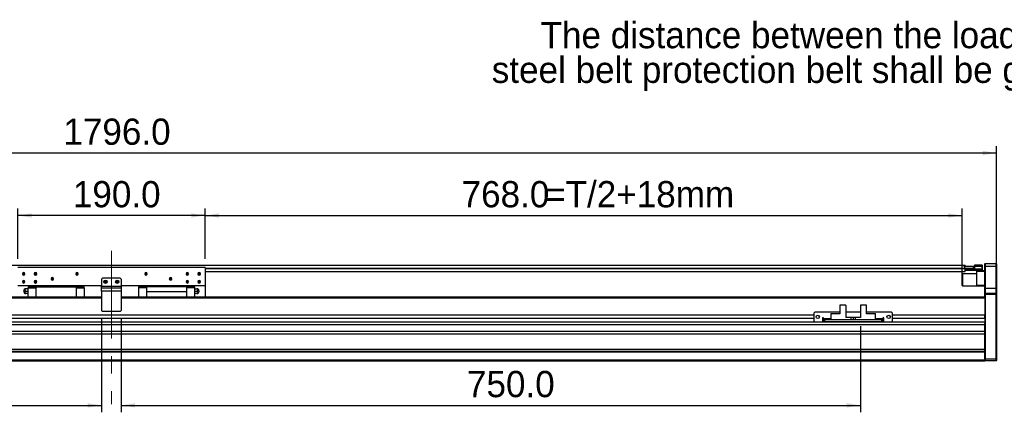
# Model space of a CAD drawing. Header units: millimetres. Extents: x 35 to 2905, y 35 to 2044.
# Tile 3 of 5: x 1023 to 2022, y 902 to 1299. Entities that reach past the tile are written whole.
import ezdxf

# ---------------------------------------------------------------- set-up
doc = ezdxf.new("R2010")
doc.units = ezdxf.units.MM
doc.header["$LTSCALE"] = 7
doc.linetypes.add('CENTERX2', pattern=[20.32, 12.7, -2.54, 2.54, -2.54])
doc.layers.add('DIMNS', color=7, linetype='Continuous')
doc.styles.add('SLDTEXTSTYLE8', font='txt')
doc.dimstyles.new('SLDDIMSTYLE0', dxfattribs={"dimtxt": 26.6, "dimasz": 14, "dimexe": 0, "dimexo": 0.0625, "dimgap": 6.65, "dimtad": 2, "dimdec": 1, "dimrnd": 1e-09, "dimzin": 4, "dimdsep": 46, "dimtxsty": 'SLDTEXTSTYLE8', "dimsah": 1, "dimcen": 0.09, "dimadec": 0, "dimazin": 1, "dimtfac": 1, "dimtdec": 1, "dimtofl": 0, "dimtmove": 0, "dimatfit": 3, "dimfxl": 0, "dimfrac": 2, "dimtolj": 1, "dimtzin": 12, "dimarcsym": 0})

# ---------------------------------------------------------------- blocks, each defined once
blk = doc.blocks.new('_D')
at = {"layer": 'DIMNS'}
for p, q in [((218.37, 1029.76), (218.37, 1171.37)), ((2014.37, 1029.76), (2014.37, 1171.37)), ((218.37, 1164.37), (2014.37, 1164.37))]:
    blk.add_line(p, q, dxfattribs=at)
for points in [[(218.37, 1164.37), (232.37, 1162.27), (232.37, 1166.47)], [(2014.37, 1164.37), (2000.37, 1166.47), (2000.37, 1162.27)]]:
    blk.add_solid(points, dxfattribs=at)
at = {"layer": 'DIMNS', "insert": (1067.66, 1199.27), "char_height": 26.6, "attachment_point": 1, "style": 'SLDTEXTSTYLE8'}
blk.add_mtext('1796.0', dxfattribs=at)
blk = doc.blocks.new('_D_2')
at = {"layer": 'DIMNS'}
for p, q in [((1211.37, 1057.26), (1211.37, 1108)), ((1211.37, 1101), (1979.37, 1101)), ((1979.37, 1041.76), (1979.37, 1108))]:
    blk.add_line(p, q, dxfattribs=at)
for points in [[(1211.37, 1101), (1225.37, 1098.9), (1225.37, 1103.1)], [(1979.37, 1101), (1965.37, 1103.1), (1965.37, 1098.9)]]:
    blk.add_solid(points, dxfattribs=at)
at = {"layer": 'DIMNS', "char_height": 26.6, "attachment_point": 1, "style": 'SLDTEXTSTYLE8'}
for s, insert in [('768.0', (1471.61, 1135.91)), ('=T/2+18mm', (1556.36, 1135.91))]:
    blk.add_mtext(s, dxfattribs=dict(at, insert=insert))
blk = doc.blocks.new('_D_3')
at = {"layer": 'DIMNS'}
for p, q in [((1021.37, 1057.26), (1021.37, 1108)), ((1211.37, 1101), (1021.37, 1101)), ((1211.37, 1057.26), (1211.37, 1108))]:
    blk.add_line(p, q, dxfattribs=at)
for points in [[(1021.37, 1101), (1035.37, 1098.9), (1035.37, 1103.1)], [(1211.37, 1101), (1197.37, 1103.1), (1197.37, 1098.9)]]:
    blk.add_solid(points, dxfattribs=at)
at = {"layer": 'DIMNS', "insert": (1077.27, 1135.91), "char_height": 26.6, "attachment_point": 1, "style": 'SLDTEXTSTYLE8'}
blk.add_mtext('190.0', dxfattribs=at)
blk = doc.blocks.new('_D_4')
at = {"layer": 'DIMNS'}
for p, q in [((1106.37, 995.98), (1106.37, 901.62)), ((356.37, 988.82), (356.37, 901.62)), ((356.37, 908.62), (1106.37, 908.62))]:
    blk.add_line(p, q, dxfattribs=at)
for points in [[(356.37, 908.62), (370.37, 906.52), (370.37, 910.72)], [(1106.37, 908.62), (1092.37, 910.72), (1092.37, 906.52)]]:
    blk.add_solid(points, dxfattribs=at)
at = {"layer": 'DIMNS', "insert": (660.62, 943.52), "char_height": 26.6, "attachment_point": 1, "style": 'SLDTEXTSTYLE8'}
blk.add_mtext('750.0', dxfattribs=at)
blk = doc.blocks.new('_D_5')
at = {"layer": 'DIMNS'}
for p, q in [((1126.37, 995.98), (1126.37, 901.62)), ((1876.37, 988.82), (1876.37, 901.62)), ((1126.37, 908.62), (1876.37, 908.62))]:
    blk.add_line(p, q, dxfattribs=at)
for points in [[(1126.37, 908.62), (1140.37, 906.52), (1140.37, 910.72)], [(1876.37, 908.62), (1862.37, 910.72), (1862.37, 906.52)]]:
    blk.add_solid(points, dxfattribs=at)
at = {"layer": 'DIMNS', "insert": (1477.07, 943.52), "char_height": 26.6, "attachment_point": 1, "style": 'SLDTEXTSTYLE8'}
blk.add_mtext('750.0', dxfattribs=at)
blk = doc.blocks.new('SW_NOTE_4')
at = {"layer": 'DIMNS', "color": 0, "char_height": 26.6, "attachment_point": 2, "style": 'SLDTEXTSTYLE8'}
for s, insert in [('The distance between the load plate and the ', (-409.29, 48.97)), ('steel belt protection belt shall be greater than 4mm', (-409.4, 13.8))]:
    blk.add_mtext(s, dxfattribs=dict(at, insert=insert))

msp = doc.modelspace()

# ---------------------------------------------------------------- linework, layer by layer
at = {"color": 7, "linetype": 'Continuous', "lineweight": 25}
for p, q in [((251.37, 1050.72), (1982.37, 1050.72)), ((1981.37, 1049.37), (1981.37, 1049.57)), ((1981.37, 1049.57), (1981.87, 1049.57)), ((1981.87, 1049.57), (1981.87, 1047.57)), ((1981.87, 1049.57), (1990.87, 1049.57)), ((1982.37, 1049.57), (1982.37, 1050.72)), ((1990.87, 1047.57), (1990.87, 1049.57)), ((1990.87, 1049.57), (1991.37, 1049.57)), ((1991.37, 1049.57), (1991.37, 1047.57)), ((1992.37, 1050.87), (1999.57, 1050.87)), ((1992.37, 1049.37), (1992.37, 1050.87)), ((1992.37, 1047.07), (1992.37, 1049.37)), ((1999.57, 1049.37), (1992.37, 1049.37)), ((1999.57, 1049.37), (1999.57, 1050.87)), ((1999.87, 1050.57), (1999.57, 1050.87)), ((1999.57, 1046.87), (1999.57, 1049.37)), ((1999.87, 1049.37), (1999.57, 1049.37)), ((1999.87, 1050.57), (1999.87, 1049.37)), ((1999.87, 1049.37), (1999.87, 1046.87)), ((2002.67, 1052.37), (2002.37, 1052.07)), ((2002.37, 1049.37), (2002.37, 1052.07)), ((2002.67, 1049.37), (2002.37, 1049.37)), ((2002.37, 1027.37), (2002.37, 1049.37)), ((2002.67, 1052.37), (2002.67, 1049.37)), ((2002.67, 1052.37), (2014.07, 1052.37)), ((2002.67, 1049.37), (2002.67, 1027.37)), ((2014.07, 1049.37), (2002.67, 1049.37)), ((2014.07, 1049.37), (2014.07, 1052.37)), ((2014.07, 1052.37), (2014.37, 1052.07)), ((2014.07, 1027.37), (2014.07, 1049.37)), ((2014.07, 1049.37), (2014.37, 1049.37)), ((2014.37, 1052.07), (2014.37, 1049.37)), ((2014.37, 1049.37), (2014.37, 1027.37)), ((1211.37, 1048.37), (1021.37, 1048.37)), ((1027.37, 1041.87), (1026.12, 1041.87)), ((1027.37, 1041.87), (1028.62, 1041.87)), ((1039.37, 1041.87), (1038.12, 1041.87)), ((1039.37, 1041.87), (1040.62, 1041.87)), ((1081.37, 1041.87), (1080.12, 1041.87)), ((1081.37, 1041.87), (1082.62, 1041.87)), ((1151.37, 1041.87), (1150.12, 1041.87)), ((1151.37, 1041.87), (1152.62, 1041.87)), ((1193.37, 1041.87), (1192.12, 1041.87)), ((1193.37, 1041.87), (1194.62, 1041.87)), ((1205.37, 1041.87), (1204.12, 1041.87)), ((1205.37, 1041.87), (1206.62, 1041.87)), ((1211.37, 1048.37), (1211.37, 1029.87)), ((1211.37, 1044.22), (1982.37, 1044.22)), ((1979.67, 1041.87), (1979.37, 1041.57)), ((1979.37, 1038.07), (1979.37, 1041.57)), ((1994.37, 1041.87), (1979.67, 1041.87)), ((1979.67, 1041.87), (1979.67, 1038.18)), ((1981.87, 1047.57), (1990.87, 1047.57)), ((1982.16, 1047.07), (1982.17, 1047.07)), ((1982.17, 1047.07), (1982.17, 1046.87)), ((1992.37, 1047.07), (1982.17, 1047.07)), ((1982.17, 1047.07), (1982.17, 1047.07)), ((1982.17, 1046.87), (1982.17, 1046.07)), ((1982.17, 1046.87), (1999.57, 1046.87)), ((1982.37, 1047.22), (1982.37, 1047.72)), ((1982.37, 1047.37), (1992.37, 1047.37)), ((1982.37, 1044.22), (1982.37, 1047.22)), ((1999.57, 1045.37), (1982.37, 1045.37)), ((1991.37, 1047.57), (1990.87, 1047.57)), ((1991.37, 1047.57), (1991.87, 1047.57)), ((1991.87, 1047.37), (1991.87, 1047.57)), ((1994.37, 1044.37), (1994.37, 1045.37)), ((2002.37, 1044.37), (1994.37, 1044.37)), ((1994.37, 1030.37), (1994.37, 1044.37)), ((1999.57, 1045.37), (1999.57, 1046.87)), ((1999.57, 1046.87), (1999.87, 1046.87)), ((1999.57, 1045.37), (1999.87, 1045.67)), ((1999.57, 1045.37), (2002.37, 1045.37)), ((1999.87, 1046.87), (1999.87, 1045.67)), ((1106.37, 1029.87), (1021.37, 1029.87)), ((1027.37, 1033.87), (1026.12, 1033.87)), ((1027.37, 1033.87), (1028.62, 1033.87)), ((1039.37, 1033.87), (1038.12, 1033.87)), ((1039.37, 1033.87), (1040.62, 1033.87)), ((1040.12, 1028.87), (1040.12, 1029.87)), ((1040.12, 1028.87), (1080.62, 1028.87)), ((1040.12, 1018.37), (1040.12, 1028.87)), ((1056.37, 1036.87), (1055.12, 1036.87)), ((1056.37, 1036.87), (1057.62, 1036.87)), ((1080.62, 1028.87), (1080.62, 1029.87)), ((1080.62, 1028.87), (1080.62, 1018.37)), ((1107.37, 1037.37), (1106.37, 1036.37)), ((1106.37, 1036.37), (1106.37, 1029.37)), ((1106.37, 1029.37), (1126.37, 1029.37)), ((1106.37, 1027.87), (1106.37, 1029.37)), ((1125.37, 1037.37), (1107.37, 1037.37)), ((1110.37, 1033.87), (1109.12, 1033.87)), ((1110.37, 1033.87), (1111.62, 1033.87)), ((1122.37, 1033.87), (1121.12, 1033.87)), ((1122.37, 1033.87), (1123.62, 1033.87)), ((1126.37, 1036.37), (1125.37, 1037.37)), ((1126.37, 1036.37), (1126.37, 1029.37)), ((1211.37, 1029.87), (1126.37, 1029.87)), ((1126.37, 1029.37), (1126.37, 1027.87)), ((1152.12, 1029.87), (1152.12, 1028.87)), ((1192.62, 1028.87), (1152.12, 1028.87)), ((1152.12, 1028.87), (1152.12, 1023.87)), ((1176.37, 1036.87), (1175.12, 1036.87)), ((1176.37, 1036.87), (1177.62, 1036.87)), ((1193.37, 1033.87), (1192.12, 1033.87)), ((1192.62, 1028.87), (1192.62, 1029.87)), ((1192.62, 1028.87), (1192.62, 1023.87)), ((1193.37, 1033.87), (1194.62, 1033.87)), ((1205.37, 1033.87), (1204.12, 1033.87)), ((1205.37, 1033.87), (1206.62, 1033.87)), ((1211.37, 1029.87), (1211.37, 1018.37)), ((1979.37, 1030.17), (1979.37, 1038.07)), ((1979.37, 1030.17), (1979.67, 1029.87)), ((1979.67, 1038.18), (1979.67, 1029.87)), ((1979.67, 1029.87), (1994.37, 1029.87)), ((1994.37, 1030.37), (2002.37, 1030.37)), ((1994.37, 1029.37), (1994.37, 1030.37)), ((2002.37, 1029.37), (1994.37, 1029.37)), ((1031.87, 1026.87), (1029.55, 1026.87)), ((1029.55, 1024.37), (1031.87, 1024.37)), ((1031.87, 1021.87), (1029.55, 1021.87)), ((1040.12, 1028.77), (1031.87, 1028.77)), ((1031.87, 1028.77), (1031.87, 1027.82)), ((1031.87, 1027.82), (1040.12, 1027.82)), ((1031.87, 1018.37), (1031.87, 1027.82)), ((1088.87, 1028.77), (1080.62, 1028.77)), ((1080.62, 1027.82), (1088.87, 1027.82)), ((1088.87, 1027.82), (1088.87, 1028.77)), ((1088.87, 1027.82), (1088.87, 1018.37)), ((1106.37, 1027.87), (1126.37, 1027.87)), ((1106.37, 1024.37), (1106.37, 1027.87)), ((1106.37, 1024.37), (1106.37, 1004.87)), ((1126.37, 1024.37), (1106.37, 1024.37)), ((1126.37, 1027.87), (1126.37, 1024.37)), ((1126.37, 1024.37), (1126.37, 1004.87)), ((1152.12, 1028.77), (1143.87, 1028.77)), ((1143.87, 1028.77), (1143.87, 1027.82)), ((1152.12, 1027.82), (1143.87, 1027.82)), ((1143.87, 1027.82), (1143.87, 1018.37)), ((1152.12, 1023.87), (1192.62, 1023.87)), ((1152.12, 1023.87), (1152.12, 1023.57)), ((1192.62, 1023.57), (1152.12, 1023.57)), ((1152.12, 1023.57), (1152.12, 1018.37)), ((1200.87, 1028.77), (1192.62, 1028.77)), ((1200.87, 1027.82), (1192.62, 1027.82)), ((1192.62, 1023.57), (1192.62, 1023.87)), ((1192.62, 1023.57), (1192.62, 1018.37)), ((1200.87, 1027.82), (1200.87, 1028.77)), ((1200.87, 1018.37), (1200.87, 1027.82)), ((1200.87, 1026.87), (1203.18, 1026.87)), ((1200.87, 1024.37), (1203.18, 1024.37)), ((1203.18, 1021.87), (1200.87, 1021.87)), ((2002.67, 1027.37), (2002.37, 1027.37)), ((2002.37, 1022.07), (2002.37, 1027.37)), ((2002.67, 1022.37), (2002.37, 1022.07)), ((2002.37, 1020.87), (2002.37, 1022.07)), ((2002.37, 1018.08), (2002.37, 1020.87)), ((2002.67, 1020.87), (2002.37, 1020.87)), ((2002.67, 1027.37), (2002.67, 1022.37)), ((2002.67, 1027.37), (2014.07, 1027.37)), ((2002.67, 1022.37), (2002.67, 1020.87)), ((2002.67, 1022.37), (2014.07, 1022.37)), ((2002.67, 1020.87), (2002.67, 955.87)), ((2014.07, 1020.87), (2002.67, 1020.87)), ((2014.07, 1022.37), (2014.07, 1027.37)), ((2014.37, 1027.37), (2014.07, 1027.37)), ((2014.07, 1020.87), (2014.07, 1022.37)), ((2014.37, 1022.07), (2014.07, 1022.37)), ((2014.07, 955.87), (2014.07, 1020.87)), ((2014.37, 1020.87), (2014.07, 1020.87)), ((2014.37, 1027.37), (2014.37, 1022.07)), ((2014.37, 1022.07), (2014.37, 1020.87)), ((2014.37, 1020.87), (2014.37, 955.99)), ((1106.37, 1018.37), (230.37, 1018.37)), ((2002.37, 1018.37), (1126.37, 1018.37)), ((1855.37, 1010.11), (1855.37, 1001.21)), ((1861.37, 1010.11), (1855.37, 1010.11)), ((1861.37, 1010.11), (1861.37, 997.71)), ((1876.37, 1010.11), (1876.37, 997.71)), ((1882.37, 1010.11), (1876.37, 1010.11)), ((1882.37, 1001.21), (1882.37, 1010.11)), ((2002.37, 1018.08), (2002.37, 1017.37)), ((2002.37, 1017.37), (2002.37, 999.91)), ((1828.87, 999.91), (403.87, 999.91)), ((1106.37, 1004.87), (1107.37, 1003.87)), ((1125.37, 1003.87), (1107.37, 1003.87)), ((1125.37, 1003.87), (1126.37, 1004.87)), ((1829.87, 1003.21), (1828.87, 1002.21)), ((1828.87, 1002.21), (1828.87, 994.21)), ((1855.37, 1003.21), (1829.87, 1003.21)), ((1846.17, 1001.71), (1853.97, 1001.71)), ((1846.17, 1001.71), (1846.17, 1001.21)), ((1846.17, 1001.21), (1846.17, 995.21)), ((1855.37, 1001.21), (1846.17, 1001.21)), ((1854.47, 1001.21), (1853.97, 1001.71)), ((1876.37, 1003.21), (1861.37, 1003.21)), ((1907.87, 1003.21), (1882.37, 1003.21)), ((1891.57, 1001.21), (1882.37, 1001.21)), ((1883.77, 1001.71), (1883.27, 1001.21)), ((1883.77, 1001.71), (1891.57, 1001.71)), ((1891.57, 1001.21), (1891.57, 1001.71)), ((1891.57, 995.21), (1891.57, 1001.21)), ((1908.87, 1002.21), (1907.87, 1003.21)), ((1908.87, 994.21), (1908.87, 1002.21)), ((2002.37, 999.91), (1908.87, 999.91)), ((2002.37, 996.51), (2002.37, 999.91)), ((2002.37, 992.99), (230.37, 992.99)), ((2002.37, 990.39), (230.37, 990.39)), ((1828.87, 996.51), (403.87, 996.51)), ((1828.87, 994.21), (1829.87, 993.21)), ((1829.87, 993.21), (1837.87, 993.21)), ((1838.87, 997.21), (1837.87, 997.21)), ((1837.87, 997.21), (1837.87, 993.21)), ((1838.87, 996.51), (1837.87, 996.51)), ((1838.87, 996.21), (1838.87, 997.21)), ((1838.87, 996.21), (1838.87, 995.21)), ((1838.87, 993.21), (1838.87, 995.21)), ((1838.87, 995.21), (1839.87, 995.21)), ((1839.87, 993.21), (1838.87, 993.21)), ((1839.87, 995.21), (1839.87, 993.21)), ((1897.87, 995.21), (1839.87, 995.21)), ((1897.87, 993.21), (1839.87, 993.21)), ((1866.87, 997.71), (1861.37, 997.71)), ((1866.87, 995.21), (1866.87, 997.71)), ((1868.87, 997.71), (1866.87, 997.71)), ((1868.87, 997.71), (1868.87, 995.21)), ((1870.87, 997.71), (1868.87, 997.71)), ((1870.87, 997.71), (1870.87, 995.21)), ((1876.37, 997.71), (1870.87, 997.71)), ((1897.87, 993.21), (1897.87, 995.21)), ((1897.87, 995.21), (1898.87, 995.21)), ((1898.87, 993.21), (1897.87, 993.21)), ((1899.87, 997.21), (1898.87, 997.21)), ((1898.87, 997.21), (1898.87, 996.21)), ((1899.87, 996.51), (1898.87, 996.51)), ((1898.87, 995.21), (1898.87, 996.21)), ((1898.87, 995.21), (1898.87, 993.21)), ((1899.87, 993.21), (1899.87, 997.21)), ((1899.87, 993.21), (1907.87, 993.21)), ((1907.87, 993.21), (1908.87, 994.21)), ((2002.37, 996.51), (1908.87, 996.51)), ((2002.37, 996.51), (2002.37, 992.99)), ((2002.37, 992.99), (2002.37, 991.68)), ((2002.37, 955.99), (2002.37, 991.68)), ((2002.37, 983.47), (230.37, 983.47)), ((2002.37, 980.87), (230.37, 980.87)), ((2002.37, 965.37), (230.37, 965.37)), ((2002.37, 963.37), (230.37, 963.37)), ((2002.37, 962.37), (230.37, 962.37)), ((2002.37, 954.37), (230.37, 954.37)), ((2002.37, 953.37), (230.37, 953.37)), ((2002.37, 955.79), (2002.37, 955.99)), ((2002.37, 955.99), (2002.67, 955.87)), ((2002.37, 955.79), (2002.37, 954.37)), ((2002.37, 954.37), (2002.37, 953.37)), ((2002.37, 954.17), (2002.67, 953.87)), ((2002.67, 955.87), (2002.67, 953.87)), ((2002.67, 955.87), (2014.07, 955.87)), ((2014.07, 953.87), (2002.67, 953.87)), ((2014.37, 955.99), (2014.07, 955.87)), ((2014.07, 953.87), (2014.07, 955.87)), ((2014.37, 954.17), (2014.07, 953.87)), ((2014.37, 955.99), (2014.37, 954.17))]:
    msp.add_line(p, q, dxfattribs=at)
at = {"color": 8, "linetype": 'Continuous', "lineweight": 25}
for p, q in [((1211.37, 1047.72), (1982.37, 1047.72)), ((1211.37, 1047.22), (1982.37, 1047.22)), ((1982.15, 1046.87), (1982.17, 1046.87)), ((1106.37, 1017.37), (230.37, 1017.37)), ((2002.37, 1017.37), (1126.37, 1017.37)), ((1846.17, 996.21), (1838.87, 996.21)), ((1898.87, 996.21), (1891.57, 996.21))]:
    msp.add_line(p, q, dxfattribs=at)
at = {"color": 7, "linetype": 'Continuous', "lineweight": 25}
for centre in [(1110.37, 1033.87), (1122.37, 1033.87), (1832.87, 998.21), (1904.87, 998.21)]:
    msp.add_circle(centre, 1.7, dxfattribs=at)
for centre, radius, start, end in [((1027.37, 1041.87), 1.25, 0, 180), ((1027.37, 1041.87), 1.25, 180, 0), ((1039.37, 1041.87), 1.25, 0, 180), ((1039.37, 1041.87), 1.25, 180, 0), ((1081.37, 1041.87), 1.25, 0, 180), ((1081.37, 1041.87), 1.25, 180, 0), ((1151.37, 1041.87), 1.25, 0, 180), ((1151.37, 1041.87), 1.25, 180, 0), ((1193.37, 1041.87), 1.25, 0, 180), ((1193.37, 1041.87), 1.25, 180, 0), ((1205.37, 1041.87), 1.25, 0, 180), ((1205.37, 1041.87), 1.25, 180, 0), ((1027.37, 1033.87), 1.25, 0, 180), ((1027.37, 1033.87), 1.25, 180, 0), ((1039.37, 1033.87), 1.25, 0, 180), ((1039.37, 1033.87), 1.25, 180, 0), ((1056.37, 1036.87), 1.25, 0, 180), ((1056.37, 1036.87), 1.25, 180, 0), ((1110.37, 1033.87), 1.25, 0, 180), ((1110.37, 1033.87), 1.25, 180, 0), ((1122.37, 1033.87), 1.25, 0, 180), ((1122.37, 1033.87), 1.25, 180, 0), ((1176.37, 1036.87), 1.25, 0, 180), ((1176.37, 1036.87), 1.25, 180, 0), ((1193.37, 1033.87), 1.25, 0, 180), ((1193.37, 1033.87), 1.25, 180, 0), ((1205.37, 1033.87), 1.25, 0, 180), ((1205.37, 1033.87), 1.25, 180, 0), ((1027.47, 1024.37), 0.25, 111.37089, 270), ((1030.37, 1024.37), 3, 123.52372, 170.18362), ((1030.37, 1024.37), 3, 189.86644, 236.41825), ((1202.37, 1024.37), 3, 9.9092, 56.43308), ((1202.37, 1024.37), 3, 303.54248, 350.11805), ((1205.27, 1024.37), 0.25, 270, 68.68077)]:
    msp.add_arc(centre, radius, start, end, dxfattribs=at)
for points, knots in [([(1027.37, 1024.6), (1027.37, 1024.59), (1027.37, 1024.59), (1027.37, 1024.53), (1027.37, 1024.46), (1027.37, 1024.37), (1027.37, 1024.27), (1027.37, 1024.2), (1027.37, 1024.14), (1027.37, 1024.14), (1027.37, 1024.13)], [0, 0, 0, 0, 0.125362, 0.250008, 0.374883, 0.499741, 0.624391, 0.749723, 0.874831, 1, 1, 1, 1]), ([(1028.71, 1021.87), (1028.71, 1021.87), (1028.69, 1021.87), (1028.75, 1021.87), (1028.91, 1021.87), (1029.18, 1021.87), (1029.43, 1021.87), (1029.55, 1021.87)], [0, 0, 0, 0, 0.0013171, 0.2504143, 0.4999253, 0.7497548, 1, 1, 1, 1]), ([(1029.55, 1026.87), (1029.43, 1026.87), (1029.18, 1026.87), (1028.92, 1026.87), (1028.74, 1026.87), (1028.72, 1026.87), (1028.71, 1026.87)], [0, 0, 0, 0, 0.250208, 0.5009093, 0.7517203, 1, 1, 1, 1]), ([(1029.55, 1024.37), (1029.43, 1024.44), (1029.18, 1024.58), (1028.92, 1024.88), (1028.75, 1025.24), (1028.69, 1025.61), (1028.75, 1025.99), (1028.92, 1026.35), (1029.18, 1026.65), (1029.43, 1026.79), (1029.55, 1026.87)], [0, 0, 0, 0, 0.1248057, 0.2498578, 0.3749645, 0.4999412, 0.6246691, 0.7496032, 0.8746974, 1, 1, 1, 1]), ([(1029.55, 1021.87), (1029.43, 1021.94), (1029.18, 1022.08), (1028.92, 1022.38), (1028.75, 1022.74), (1028.69, 1023.11), (1028.75, 1023.49), (1028.92, 1023.85), (1029.18, 1024.15), (1029.43, 1024.29), (1029.55, 1024.37)], [0, 0, 0, 0, 0.124806, 0.2498576, 0.3749646, 0.4999422, 0.6246686, 0.749604, 0.8746969, 1, 1, 1, 1]), ([(1203.18, 1026.87), (1203.3, 1026.79), (1203.55, 1026.65), (1203.81, 1026.35), (1203.99, 1025.99), (1204.04, 1025.62), (1203.99, 1025.24), (1203.81, 1024.89), (1203.55, 1024.58), (1203.3, 1024.44), (1203.18, 1024.37)], [0, 0, 0, 0, 0.124806, 0.249858, 0.374968, 0.499945, 0.624672, 0.749604, 0.874697, 1, 1, 1, 1]), ([(1204.02, 1026.87), (1204.02, 1026.87), (1204.04, 1026.87), (1203.98, 1026.87), (1203.82, 1026.87), (1203.55, 1026.87), (1203.3, 1026.87), (1203.18, 1026.87)], [0, 0, 0, 0, 0.002089, 0.250997, 0.50031, 0.749946, 1, 1, 1, 1]), ([(1203.18, 1024.37), (1203.3, 1024.29), (1203.55, 1024.15), (1203.81, 1023.85), (1203.99, 1023.49), (1204.04, 1023.12), (1203.99, 1022.74), (1203.81, 1022.39), (1203.55, 1022.08), (1203.3, 1021.94), (1203.18, 1021.87)], [0, 0, 0, 0, 0.124806, 0.249858, 0.374968, 0.499944, 0.624673, 0.749603, 0.874697, 1, 1, 1, 1]), ([(1203.18, 1021.87), (1203.3, 1021.87), (1203.55, 1021.87), (1203.81, 1021.87), (1203.99, 1021.87), (1204.01, 1021.87), (1204.02, 1021.87)], [0, 0, 0, 0, 0.250255, 0.501003, 0.751867, 1, 1, 1, 1]), ([(1205.36, 1024.13), (1205.36, 1024.14), (1205.36, 1024.14), (1205.36, 1024.2), (1205.36, 1024.27), (1205.36, 1024.37), (1205.36, 1024.46), (1205.36, 1024.53), (1205.36, 1024.59), (1205.36, 1024.59), (1205.36, 1024.6)], [0, 0, 0, 0, 0.125362, 0.250009, 0.374881, 0.49974, 0.62439, 0.749722, 0.874831, 1, 1, 1, 1])]:
    msp.add_open_spline(points, degree=3, knots=knots, dxfattribs=at)
at = {"layer": 'DIMNS', "linetype": 'CENTERX2', "lineweight": 18}
msp.add_line((1116.37, 1065.32), (1116.37, 909.72), dxfattribs=at)

# ---------------------------------------------------------------- block references
at = {"layer": 'DIMNS'}
msp.add_blockref('SW_NOTE_4', (2311.05, 1248.15), dxfattribs=at)

# ---------------------------------------------------------------- dimensions: what is measured, and where the dimension line sits
for base, p1, p2, picture, middle in [((2014.37, 1164.37), (218.37, 1020.87), (2014.37, 1020.87), '_D', (1119.64, 1164.37)), ((1021.37, 1101), (1211.37, 1048.37), (1021.37, 1048.37), '_D_3', (1119.64, 1101)), ((1106.37, 908.62), (356.37, 997.71), (1106.37, 1004.87), '_D_4', (702.99, 908.62)), ((1876.37, 908.62), (1126.37, 1004.87), (1876.37, 997.71), '_D_5', (1519.44, 908.62))]:
    dim = msp.add_linear_dim(base=base, p1=p1, p2=p2, dimstyle='SLDDIMSTYLE0', dxfattribs=at)
    dim.commit()
    dim.dimension.update_dxf_attribs({"geometry": picture, "text_midpoint": middle, "dimtype": 160})
dim = msp.add_linear_dim(base=(1979.37, 1101), p1=(1211.37, 1048.37), p2=(1979.37, 1032.87), text='<>=T/2+18mm', dimstyle='SLDDIMSTYLE0', dxfattribs=at)
dim.commit()
dim.dimension.update_dxf_attribs({"geometry": '_D_2', "text_midpoint": (1614.19, 1101), "dimtype": 160})

doc.saveas('drawing.dxf')
